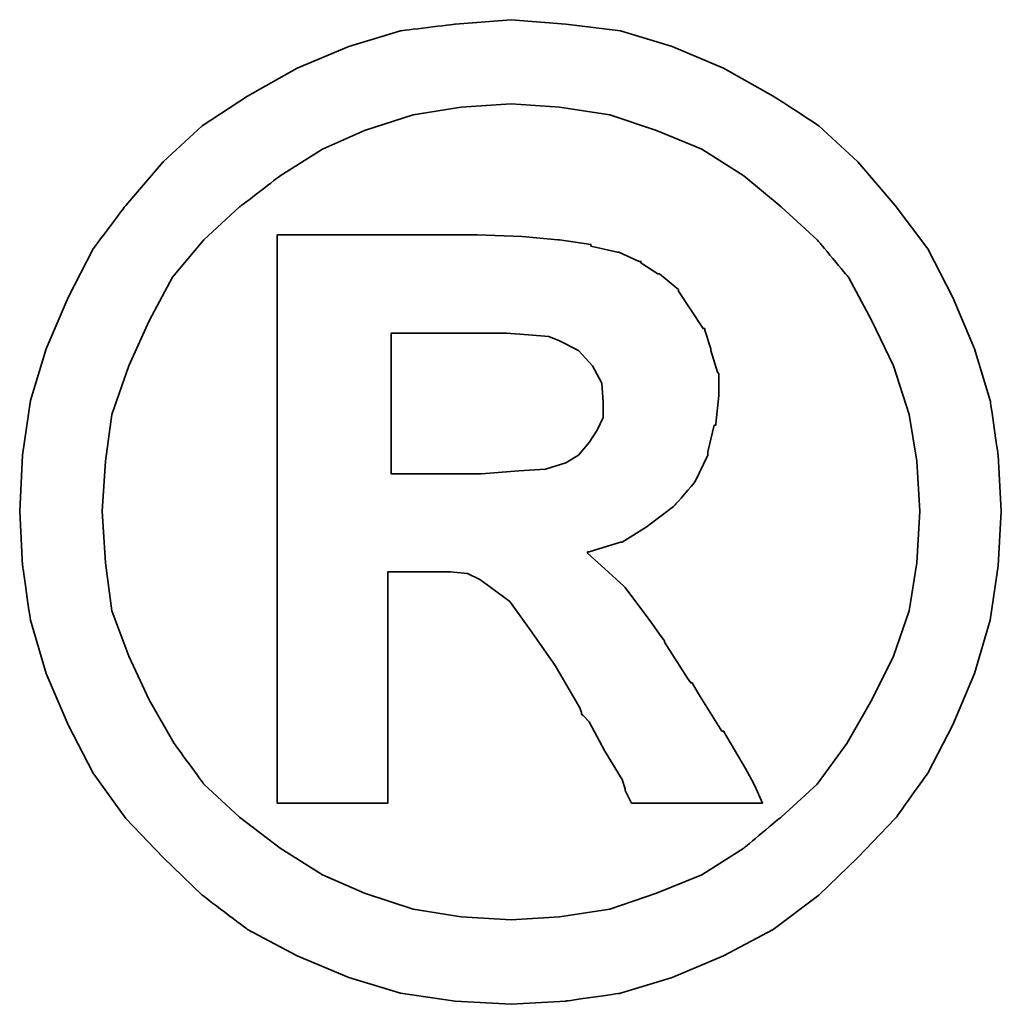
# Model space of a CAD drawing. Header units: inches. Extents: x 3 to 196, y 54 to 140.
# Tile 54 of 55: x 163.306 to 163.918, y 99.725 to 100.339. Entities that reach past the tile are written whole.
import ezdxf

# ---------------------------------------------------------------- set-up
doc = ezdxf.new("R2010")
doc.units = ezdxf.units.IN
doc.header["$LTSCALE"] = 0.1
doc.layers.add('DIM', color=4, linetype='Continuous')
doc.layers.add('layer 1', color=7, linetype='Continuous')

# ---------------------------------------------------------------- blocks, each defined once
blk = doc.blocks.new('TBI MOTION logo(完整正式版)')
at = {"layer": 'layer 1', "color": 22, "lineweight": 35}
for points, knots in [([(81.20634, 4.98624), (81.20634, 4.98624), (81.18649, 5.32862), (81.18649, 5.32862), (81.18649, 5.32862), (81.18649, 5.32862), (81.13886, 5.66206), (81.13886, 5.66206), (81.13886, 5.66206), (81.13886, 5.66206), (81.04359, 5.97764), (81.04359, 5.97764), (81.04359, 5.97764), (81.04359, 5.97764), (80.91061, 6.29124), (80.91061, 6.29124), (80.91061, 6.29124), (80.91061, 6.29124), (80.75778, 6.58697), (80.75778, 6.58697), (80.75778, 6.58697), (80.75778, 6.58697), (80.5593, 6.85294), (80.5593, 6.85294), (80.5593, 6.85294), (80.5593, 6.85294), (80.33105, 7.1189), (80.33105, 7.1189), (80.33105, 7.1189), (80.33105, 7.1189), (80.09287, 7.33921), (80.09287, 7.33921), (80.09287, 7.33921), (80.09287, 7.33921), (79.815, 7.51982), (79.815, 7.51982), (79.815, 7.51982), (79.815, 7.51982), (79.51133, 7.69051), (79.51133, 7.69051), (79.51133, 7.69051), (79.51133, 7.69051), (79.19773, 7.8235), (79.19773, 7.8235), (79.19773, 7.8235), (79.19773, 7.8235), (78.88215, 7.91877), (78.88215, 7.91877), (78.88215, 7.91877), (78.88215, 7.91877), (78.54871, 7.95846), (78.54871, 7.95846), (78.54871, 7.95846), (78.54871, 7.95846), (78.21526, 7.98625), (78.21526, 7.98625), (78.21526, 7.98625), (78.21526, 7.98625), (77.87388, 7.95846), (77.87388, 7.95846), (77.87388, 7.95846), (77.87388, 7.95846), (77.54044, 7.91877), (77.54044, 7.91877), (77.54044, 7.91877), (77.54044, 7.91877), (77.22485, 7.8235), (77.22485, 7.8235), (77.22485, 7.8235), (77.22485, 7.8235), (76.91027, 7.69051), (76.91027, 7.69051), (76.91027, 7.69051), (76.91027, 7.69051), (76.6056, 7.51982), (76.6056, 7.51982), (76.6056, 7.51982), (76.6056, 7.51982), (76.32972, 7.33921), (76.32972, 7.33921), (76.32972, 7.33921), (76.32972, 7.33921), (76.09154, 7.1189), (76.09154, 7.1189), (76.09154, 7.1189), (76.09154, 7.1189), (75.86329, 6.85294), (75.86329, 6.85294), (75.86329, 6.85294), (75.86329, 6.85294), (75.66382, 6.58697), (75.66382, 6.58697), (75.66382, 6.58697), (75.66382, 6.58697), (75.51099, 6.29124), (75.51099, 6.29124), (75.51099, 6.29124), (75.51099, 6.29124), (75.37702, 5.97764), (75.37702, 5.97764), (75.37702, 5.97764), (75.37702, 5.97764), (75.28175, 5.66206), (75.28175, 5.66206), (75.28175, 5.66206), (75.28175, 5.66206), (75.23411, 5.32862), (75.23411, 5.32862), (75.23411, 5.32862), (75.23411, 5.32862), (75.21625, 4.98624), (75.21625, 4.98624), (75.21625, 4.98624), (75.21625, 4.98624), (75.23411, 4.6528), (75.23411, 4.6528), (75.23411, 4.6528), (75.23411, 4.6528), (75.28175, 4.32035), (75.28175, 4.32035), (75.28175, 4.32035), (75.28175, 4.32035), (75.37702, 3.99583), (75.37702, 3.99583), (75.37702, 3.99583), (75.37702, 3.99583), (75.51099, 3.68224), (75.51099, 3.68224), (75.51099, 3.68224), (75.51099, 3.68224), (75.66382, 3.38749), (75.66382, 3.38749), (75.66382, 3.38749), (75.66382, 3.38749), (75.86329, 3.10963), (75.86329, 3.10963), (75.86329, 3.10963), (75.86329, 3.10963), (76.09154, 2.87145), (76.09154, 2.87145), (76.09154, 2.87145), (76.09154, 2.87145), (76.32972, 2.6432), (76.32972, 2.6432), (76.32972, 2.6432), (76.32972, 2.6432), (76.6056, 2.43381), (76.6056, 2.43381), (76.6056, 2.43381), (76.6056, 2.43381), (76.91027, 2.27205), (76.91027, 2.27205), (76.91027, 2.27205), (76.91027, 2.27205), (77.22485, 2.13906), (77.22485, 2.13906), (77.22485, 2.13906), (77.22485, 2.13906), (77.54044, 2.0438), (77.54044, 2.0438), (77.54044, 2.0438), (77.54044, 2.0438), (77.87388, 1.99616), (77.87388, 1.99616), (77.87388, 1.99616), (77.87388, 1.99616), (78.21526, 1.97631), (78.21526, 1.97631), (78.21526, 1.97631), (78.21526, 1.97631), (78.54871, 1.99616), (78.54871, 1.99616), (78.54871, 1.99616), (78.54871, 1.99616), (78.88215, 2.0438), (78.88215, 2.0438), (78.88215, 2.0438), (78.88215, 2.0438), (79.19773, 2.13906), (79.19773, 2.13906), (79.19773, 2.13906), (79.19773, 2.13906), (79.51133, 2.27205), (79.51133, 2.27205), (79.51133, 2.27205), (79.51133, 2.27205), (79.815, 2.43381), (79.815, 2.43381), (79.815, 2.43381), (79.815, 2.43381), (80.09287, 2.6432), (80.09287, 2.6432), (80.09287, 2.6432), (80.09287, 2.6432), (80.33105, 2.87145), (80.33105, 2.87145), (80.33105, 2.87145), (80.33105, 2.87145), (80.5593, 3.10963), (80.5593, 3.10963), (80.5593, 3.10963), (80.5593, 3.10963), (80.75778, 3.38749), (80.75778, 3.38749), (80.75778, 3.38749), (80.75778, 3.38749), (80.91061, 3.68224), (80.91061, 3.68224), (80.91061, 3.68224), (80.91061, 3.68224), (81.04359, 3.99583), (81.04359, 3.99583), (81.04359, 3.99583), (81.04359, 3.99583), (81.13886, 4.32035), (81.13886, 4.32035), (81.13886, 4.32035), (81.13886, 4.32035), (81.18649, 4.6528), (81.18649, 4.6528), (81.18649, 4.6528), (81.18649, 4.6528), (81.20634, 4.98624), (81.20634, 4.98624)], [0, 0, 0, 0, 0.0178571, 0.0178571, 0.0178571, 0.0178572, 0.0357143, 0.0357143, 0.0357143, 0.0357143, 0.0535714, 0.0535714, 0.0535714, 0.0535714, 0.0714286, 0.0714286, 0.0714286, 0.0714286, 0.0892857, 0.0892857, 0.0892857, 0.0892857, 0.1071429, 0.1071429, 0.1071429, 0.1071429, 0.125, 0.125, 0.125, 0.125, 0.1428571, 0.1428571, 0.1428571, 0.1428572, 0.1607143, 0.1607143, 0.1607143, 0.1607143, 0.1785714, 0.1785714, 0.1785714, 0.1785714, 0.1964286, 0.1964286, 0.1964286, 0.1964286, 0.2142857, 0.2142857, 0.2142857, 0.2142857, 0.2321429, 0.2321429, 0.2321429, 0.2321429, 0.25, 0.25, 0.25, 0.25, 0.2678571, 0.2678571, 0.2678571, 0.2678572, 0.2857143, 0.2857143, 0.2857143, 0.2857143, 0.3035714, 0.3035714, 0.3035714, 0.3035714, 0.3214286, 0.3214286, 0.3214286, 0.3214286, 0.3392857, 0.3392857, 0.3392857, 0.3392857, 0.3571429, 0.3571429, 0.3571429, 0.3571429, 0.375, 0.375, 0.375, 0.375, 0.3928571, 0.3928571, 0.3928571, 0.3928572, 0.4107143, 0.4107143, 0.4107143, 0.4107143, 0.4285714, 0.4285714, 0.4285714, 0.4285714, 0.4464286, 0.4464286, 0.4464286, 0.4464286, 0.4642857, 0.4642857, 0.4642857, 0.4642857, 0.4821429, 0.4821429, 0.4821429, 0.4821429, 0.5, 0.5, 0.5, 0.5, 0.5178571, 0.5178571, 0.5178571, 0.5178572, 0.5357143, 0.5357143, 0.5357143, 0.5357143, 0.5535714, 0.5535714, 0.5535714, 0.5535714, 0.5714286, 0.5714286, 0.5714286, 0.5714286, 0.5892857, 0.5892857, 0.5892857, 0.5892857, 0.6071429, 0.6071429, 0.6071429, 0.6071429, 0.625, 0.625, 0.625, 0.625, 0.6428571, 0.6428571, 0.6428571, 0.6428572, 0.6607143, 0.6607143, 0.6607143, 0.6607143, 0.6785714, 0.6785714, 0.6785714, 0.6785714, 0.6964286, 0.6964286, 0.6964286, 0.6964286, 0.7142857, 0.7142857, 0.7142857, 0.7142857, 0.7321429, 0.7321429, 0.7321429, 0.7321429, 0.75, 0.75, 0.75, 0.75, 0.7678571, 0.7678571, 0.7678571, 0.7678572, 0.7857143, 0.7857143, 0.7857143, 0.7857143, 0.8035714, 0.8035714, 0.8035714, 0.8035714, 0.8214286, 0.8214286, 0.8214286, 0.8214286, 0.8392857, 0.8392857, 0.8392857, 0.8392857, 0.8571429, 0.8571429, 0.8571429, 0.8571429, 0.875, 0.875, 0.875, 0.875, 0.8928571, 0.8928571, 0.8928571, 0.8928572, 0.9107143, 0.9107143, 0.9107143, 0.9107143, 0.9285714, 0.9285714, 0.9285714, 0.9285714, 0.9464286, 0.9464286, 0.9464286, 0.9464286, 0.9642857, 0.9642857, 0.9642857, 0.9642857, 0.9821429, 0.9821429, 0.9821429, 0.9821429, 1, 1, 1, 1]), ([(80.71014, 4.98624), (80.71014, 4.98624), (80.69129, 5.29091), (80.69129, 5.29091), (80.69129, 5.29091), (80.69129, 5.29091), (80.64464, 5.57672), (80.64464, 5.57672), (80.64464, 5.57672), (80.64464, 5.57672), (80.54937, 5.87245), (80.54937, 5.87245), (80.54937, 5.87245), (80.54937, 5.87245), (80.41639, 6.14833), (80.41639, 6.14833), (80.41639, 6.14833), (80.41639, 6.14833), (80.27349, 6.41429), (80.27349, 6.41429), (80.27349, 6.41429), (80.27349, 6.41429), (80.08295, 6.64255), (80.08295, 6.64255), (80.08295, 6.64255), (80.08295, 6.64255), (79.86264, 6.84301), (79.86264, 6.84301), (79.86264, 6.84301), (79.86264, 6.84301), (79.63439, 7.03355), (79.63439, 7.03355), (79.63439, 7.03355), (79.63439, 7.03355), (79.37835, 7.1963), (79.37835, 7.1963), (79.37835, 7.1963), (79.37835, 7.1963), (79.10246, 7.30944), (79.10246, 7.30944), (79.10246, 7.30944), (79.10246, 7.30944), (78.81665, 7.40471), (78.81665, 7.40471), (78.81665, 7.40471), (78.81665, 7.40471), (78.511, 7.45234), (78.511, 7.45234), (78.511, 7.45234), (78.511, 7.45234), (78.21526, 7.47219), (78.21526, 7.47219), (78.21526, 7.47219), (78.21526, 7.47219), (77.9106, 7.45234), (77.9106, 7.45234), (77.9106, 7.45234), (77.9106, 7.45234), (77.61685, 7.40471), (77.61685, 7.40471), (77.61685, 7.40471), (77.61685, 7.40471), (77.32012, 7.30944), (77.32012, 7.30944), (77.32012, 7.30944), (77.32012, 7.30944), (77.06309, 7.1963), (77.06309, 7.1963), (77.06309, 7.1963), (77.06309, 7.1963), (76.80606, 7.03355), (76.80606, 7.03355), (76.80606, 7.03355), (76.80606, 7.03355), (76.55797, 6.84301), (76.55797, 6.84301), (76.55797, 6.84301), (76.55797, 6.84301), (76.34063, 6.64255), (76.34063, 6.64255), (76.34063, 6.64255), (76.34063, 6.64255), (76.1491, 6.41429), (76.1491, 6.41429), (76.1491, 6.41429), (76.1491, 6.41429), (76.0062, 6.14833), (76.0062, 6.14833), (76.0062, 6.14833), (76.0062, 6.14833), (75.88314, 5.87245), (75.88314, 5.87245), (75.88314, 5.87245), (75.88314, 5.87245), (75.77794, 5.57672), (75.77794, 5.57672), (75.77794, 5.57672), (75.77794, 5.57672), (75.73924, 5.29091), (75.73924, 5.29091), (75.73924, 5.29091), (75.73924, 5.29091), (75.72039, 4.98624), (75.72039, 4.98624), (75.72039, 4.98624), (75.72039, 4.98624), (75.73924, 4.67165), (75.73924, 4.67165), (75.73924, 4.67165), (75.73924, 4.67165), (75.77794, 4.37791), (75.77794, 4.37791), (75.77794, 4.37791), (75.77794, 4.37791), (75.88314, 4.10102), (75.88314, 4.10102), (75.88314, 4.10102), (75.88314, 4.10102), (76.0062, 3.83407), (76.0062, 3.83407), (76.0062, 3.83407), (76.0062, 3.83407), (76.15902, 3.56811), (76.15902, 3.56811), (76.15902, 3.56811), (76.15902, 3.56811), (76.34063, 3.32001), (76.34063, 3.32001), (76.34063, 3.32001), (76.34063, 3.32001), (76.55797, 3.11955), (76.55797, 3.11955), (76.55797, 3.11955), (76.55797, 3.11955), (76.80606, 2.92901), (76.80606, 2.92901), (76.80606, 2.92901), (76.80606, 2.92901), (77.06309, 2.76725), (77.06309, 2.76725), (77.06309, 2.76725), (77.06309, 2.76725), (77.32012, 2.65412), (77.32012, 2.65412), (77.32012, 2.65412), (77.32012, 2.65412), (77.61685, 2.55786), (77.61685, 2.55786), (77.61685, 2.55786), (77.61685, 2.55786), (77.9106, 2.51022), (77.9106, 2.51022), (77.9106, 2.51022), (77.9106, 2.51022), (78.21526, 2.49137), (78.21526, 2.49137), (78.21526, 2.49137), (78.21526, 2.49137), (78.511, 2.51022), (78.511, 2.51022), (78.511, 2.51022), (78.511, 2.51022), (78.81665, 2.55786), (78.81665, 2.55786), (78.81665, 2.55786), (78.81665, 2.55786), (79.10246, 2.65412), (79.10246, 2.65412), (79.10246, 2.65412), (79.10246, 2.65412), (79.37835, 2.76725), (79.37835, 2.76725), (79.37835, 2.76725), (79.37835, 2.76725), (79.63439, 2.92901), (79.63439, 2.92901), (79.63439, 2.92901), (79.63439, 2.92901), (79.86264, 3.11955), (79.86264, 3.11955), (79.86264, 3.11955), (79.86264, 3.11955), (80.08295, 3.32001), (80.08295, 3.32001), (80.08295, 3.32001), (80.08295, 3.32001), (80.26356, 3.56811), (80.26356, 3.56811), (80.26356, 3.56811), (80.26356, 3.56811), (80.41639, 3.83407), (80.41639, 3.83407), (80.41639, 3.83407), (80.41639, 3.83407), (80.54937, 4.10102), (80.54937, 4.10102), (80.54937, 4.10102), (80.54937, 4.10102), (80.64464, 4.37791), (80.64464, 4.37791), (80.64464, 4.37791), (80.64464, 4.37791), (80.69129, 4.67165), (80.69129, 4.67165), (80.69129, 4.67165), (80.69129, 4.67165), (80.71014, 4.98624), (80.71014, 4.98624)], [0, 0, 0, 0, 0.0192308, 0.0192308, 0.0192308, 0.0192308, 0.0384615, 0.0384615, 0.0384615, 0.0384615, 0.0576923, 0.0576923, 0.0576923, 0.0576923, 0.0769231, 0.0769231, 0.0769231, 0.0769231, 0.0961538, 0.0961538, 0.0961538, 0.0961539, 0.1153846, 0.1153846, 0.1153846, 0.1153846, 0.1346154, 0.1346154, 0.1346154, 0.1346154, 0.1538462, 0.1538462, 0.1538462, 0.1538462, 0.1730769, 0.1730769, 0.1730769, 0.1730769, 0.1923077, 0.1923077, 0.1923077, 0.1923077, 0.2115385, 0.2115385, 0.2115385, 0.2115385, 0.2307692, 0.2307692, 0.2307692, 0.2307692, 0.25, 0.25, 0.25, 0.25, 0.2692308, 0.2692308, 0.2692308, 0.2692308, 0.2884615, 0.2884615, 0.2884615, 0.2884615, 0.3076923, 0.3076923, 0.3076923, 0.3076923, 0.3269231, 0.3269231, 0.3269231, 0.3269231, 0.3461538, 0.3461538, 0.3461538, 0.3461539, 0.3653846, 0.3653846, 0.3653846, 0.3653846, 0.3846154, 0.3846154, 0.3846154, 0.3846154, 0.4038462, 0.4038462, 0.4038462, 0.4038462, 0.4230769, 0.4230769, 0.4230769, 0.4230769, 0.4423077, 0.4423077, 0.4423077, 0.4423077, 0.4615385, 0.4615385, 0.4615385, 0.4615385, 0.4807692, 0.4807692, 0.4807692, 0.4807692, 0.5, 0.5, 0.5, 0.5, 0.5192308, 0.5192308, 0.5192308, 0.5192308, 0.5384615, 0.5384615, 0.5384615, 0.5384615, 0.5576923, 0.5576923, 0.5576923, 0.5576923, 0.5769231, 0.5769231, 0.5769231, 0.5769231, 0.5961538, 0.5961538, 0.5961538, 0.5961539, 0.6153846, 0.6153846, 0.6153846, 0.6153846, 0.6346154, 0.6346154, 0.6346154, 0.6346154, 0.6538462, 0.6538462, 0.6538462, 0.6538462, 0.6730769, 0.6730769, 0.6730769, 0.6730769, 0.6923077, 0.6923077, 0.6923077, 0.6923077, 0.7115385, 0.7115385, 0.7115385, 0.7115385, 0.7307692, 0.7307692, 0.7307692, 0.7307692, 0.75, 0.75, 0.75, 0.75, 0.7692308, 0.7692308, 0.7692308, 0.7692308, 0.7884615, 0.7884615, 0.7884615, 0.7884615, 0.8076923, 0.8076923, 0.8076923, 0.8076923, 0.8269231, 0.8269231, 0.8269231, 0.8269231, 0.8461538, 0.8461538, 0.8461538, 0.8461539, 0.8653846, 0.8653846, 0.8653846, 0.8653846, 0.8846154, 0.8846154, 0.8846154, 0.8846154, 0.9038462, 0.9038462, 0.9038462, 0.9038462, 0.9230769, 0.9230769, 0.9230769, 0.9230769, 0.9423077, 0.9423077, 0.9423077, 0.9423077, 0.9615385, 0.9615385, 0.9615385, 0.9615385, 0.9807692, 0.9807692, 0.9807692, 0.9807692, 1, 1, 1, 1]), ([(76.78721, 3.2823), (76.78721, 3.2823), (76.78721, 3.32001), (76.78721, 3.32001), (76.78721, 3.32001), (76.78721, 3.32001), (76.78721, 3.42422), (76.78721, 3.42422), (76.78721, 3.42422), (76.78721, 3.42422), (76.78721, 3.59689), (76.78721, 3.59689), (76.78721, 3.59689), (76.78721, 3.59689), (76.78721, 3.80529), (76.78721, 3.80529), (76.78721, 3.80529), (76.78721, 3.80529), (76.78721, 4.0524), (76.78721, 4.0524), (76.78721, 4.0524), (76.78721, 4.0524), (76.78721, 4.32035), (76.78721, 4.32035), (76.78721, 4.32035), (76.78721, 4.32035), (76.78721, 4.92868), (76.78721, 4.92868), (76.78721, 4.92868), (76.78721, 4.92868), (76.78721, 5.53801), (76.78721, 5.53801), (76.78721, 5.53801), (76.78721, 5.53801), (76.78721, 5.82482), (76.78721, 5.82482), (76.78721, 5.82482), (76.78721, 5.82482), (76.78721, 6.07291), (76.78721, 6.07291), (76.78721, 6.07291), (76.78721, 6.07291), (76.78721, 6.30017), (76.78721, 6.30017), (76.78721, 6.30017), (76.78721, 6.30017), (76.78721, 6.45399), (76.78721, 6.45399), (76.78721, 6.45399), (76.78721, 6.45399), (76.78721, 6.5572), (76.78721, 6.5572), (76.78721, 6.5572), (76.78721, 6.5572), (76.78721, 6.59689), (76.78721, 6.59689), (76.78721, 6.59689), (76.78721, 6.59689), (76.78721, 6.67232), (76.78721, 6.67232), (76.78721, 6.67232), (76.78721, 6.67232), (76.8537, 6.67232), (76.8537, 6.67232), (76.8537, 6.67232), (76.8537, 6.67232), (76.87355, 6.67232), (76.87355, 6.67232), (76.87355, 6.67232), (76.87355, 6.67232), (76.91027, 6.67232), (76.91027, 6.67232), (76.91027, 6.67232), (76.91027, 6.67232), (77.04424, 6.67232), (77.04424, 6.67232), (77.04424, 6.67232), (77.04424, 6.67232), (77.22485, 6.67232), (77.22485, 6.67232), (77.22485, 6.67232), (77.22485, 6.67232), (77.43524, 6.67232), (77.43524, 6.67232), (77.43524, 6.67232), (77.43524, 6.67232), (77.65357, 6.67232), (77.65357, 6.67232), (77.65357, 6.67232), (77.65357, 6.67232), (77.82625, 6.67232), (77.82625, 6.67232), (77.82625, 6.67232), (77.82625, 6.67232), (77.94037, 6.67232), (77.94037, 6.67232), (77.94037, 6.67232), (77.94037, 6.67232), (77.97709, 6.67232), (77.97709, 6.67232), (77.97709, 6.67232), (77.97709, 6.67232), (77.99694, 6.67232), (77.99694, 6.67232), (77.99694, 6.67232), (77.99694, 6.67232), (78.00686, 6.67232), (78.00686, 6.67232), (78.00686, 6.67232), (78.00686, 6.67232), (78.28275, 6.6624), (78.28275, 6.6624), (78.28275, 6.6624), (78.28275, 6.6624), (78.50107, 6.64255), (78.50107, 6.64255), (78.50107, 6.64255), (78.50107, 6.64255), (78.511, 6.64255), (78.511, 6.64255), (78.511, 6.64255), (78.511, 6.64255), (78.70154, 6.61476), (78.70154, 6.61476), (78.70154, 6.61476), (78.70154, 6.61476), (78.70154, 6.60483), (78.70154, 6.60483), (78.70154, 6.60483), (78.70154, 6.60483), (78.86429, 6.56713), (78.86429, 6.56713), (78.86429, 6.56713), (78.86429, 6.56713), (78.87223, 6.56713), (78.87223, 6.56713), (78.87223, 6.56713), (78.87223, 6.56713), (78.99727, 6.51056), (78.99727, 6.51056), (78.99727, 6.51056), (78.99727, 6.51056), (79.00719, 6.51056), (79.00719, 6.51056), (79.00719, 6.51056), (79.00719, 6.51056), (79.00719, 6.50162), (79.00719, 6.50162), (79.00719, 6.50162), (79.00719, 6.50162), (79.1104, 6.43415), (79.1104, 6.43415), (79.1104, 6.43415), (79.1104, 6.43415), (79.12132, 6.43415), (79.12132, 6.43415), (79.12132, 6.43415), (79.12132, 6.43415), (79.22552, 6.34781), (79.22552, 6.34781), (79.22552, 6.34781), (79.22552, 6.34781), (79.23544, 6.33888), (79.23544, 6.33888), (79.23544, 6.33888), (79.23544, 6.33888), (79.23544, 6.32895), (79.23544, 6.32895), (79.23544, 6.32895), (79.23544, 6.32895), (79.31087, 6.21483), (79.31087, 6.21483), (79.31087, 6.21483), (79.31087, 6.21483), (79.38629, 6.1007), (79.38629, 6.1007), (79.38629, 6.1007), (79.38629, 6.1007), (79.3972, 6.1007), (79.3972, 6.1007), (79.3972, 6.1007), (79.3972, 6.1007), (79.3972, 6.09078), (79.3972, 6.09078), (79.3972, 6.09078), (79.3972, 6.09078), (79.43392, 5.97764), (79.43392, 5.97764), (79.43392, 5.97764), (79.43392, 5.97764), (79.43392, 5.96772), (79.43392, 5.96772), (79.43392, 5.96772), (79.43392, 5.96772), (79.47362, 5.83474), (79.47362, 5.83474), (79.47362, 5.83474), (79.47362, 5.83474), (79.48156, 5.82482), (79.48156, 5.82482), (79.48156, 5.82482), (79.48156, 5.82482), (79.48156, 5.69977), (79.48156, 5.69977), (79.48156, 5.69977), (79.48156, 5.69977), (79.48156, 5.69183), (79.48156, 5.69183), (79.48156, 5.69183), (79.48156, 5.69183), (79.4637, 5.51915), (79.4637, 5.51915), (79.4637, 5.51915), (79.4637, 5.51915), (79.4637, 5.51122), (79.4637, 5.51122), (79.4637, 5.51122), (79.4637, 5.51122), (79.45377, 5.51122), (79.45377, 5.51122), (79.45377, 5.51122), (79.45377, 5.51122), (79.41507, 5.34847), (79.41507, 5.34847), (79.41507, 5.34847), (79.41507, 5.34847), (79.41507, 5.33854), (79.41507, 5.33854), (79.41507, 5.33854), (79.41507, 5.33854), (79.41507, 5.32862), (79.41507, 5.32862), (79.41507, 5.32862), (79.41507, 5.32862), (79.33865, 5.16785), (79.33865, 5.16785), (79.33865, 5.16785), (79.33865, 5.16785), (79.33071, 5.15693), (79.33071, 5.15693), (79.33071, 5.15693), (79.33071, 5.15693), (79.2156, 5.02495), (79.2156, 5.02495), (79.2156, 5.02495), (79.2156, 5.02495), (79.20567, 5.01502), (79.20567, 5.01502), (79.20567, 5.01502), (79.20567, 5.01502), (79.05483, 4.89991), (79.05483, 4.89991), (79.05483, 4.89991), (79.05483, 4.89991), (79.04491, 4.89197), (79.04491, 4.89197), (79.04491, 4.89197), (79.04491, 4.89197), (78.89208, 4.7967), (78.89208, 4.7967), (78.89208, 4.7967), (78.89208, 4.7967), (78.88215, 4.7967), (78.88215, 4.7967), (78.88215, 4.7967), (78.88215, 4.7967), (78.69161, 4.73913), (78.69161, 4.73913), (78.69161, 4.73913), (78.69161, 4.73913), (78.68169, 4.73913), (78.68169, 4.73913), (78.68169, 4.73913), (78.68169, 4.73913), (78.68169, 4.72921), (78.68169, 4.72921), (78.68169, 4.72921), (78.68169, 4.72921), (78.78688, 4.63394), (78.78688, 4.63394), (78.78688, 4.63394), (78.78688, 4.63394), (78.902, 4.52875), (78.902, 4.52875), (78.902, 4.52875), (78.902, 4.52875), (78.91093, 4.52081), (78.91093, 4.52081), (78.91093, 4.52081), (78.91093, 4.52081), (79.02506, 4.36798), (79.02506, 4.36798), (79.02506, 4.36798), (79.02506, 4.36798), (79.1501, 4.1953), (79.1501, 4.1953), (79.1501, 4.1953), (79.1501, 4.1953), (79.1501, 4.18736), (79.1501, 4.18736), (79.1501, 4.18736), (79.1501, 4.18736), (79.29201, 3.96705), (79.29201, 3.96705), (79.29201, 3.96705), (79.29201, 3.96705), (79.31087, 3.93828), (79.31087, 3.93828), (79.31087, 3.93828), (79.31087, 3.93828), (79.32079, 3.93828), (79.32079, 3.93828), (79.32079, 3.93828), (79.32079, 3.93828), (79.3585, 3.87178), (79.3585, 3.87178), (79.3585, 3.87178), (79.3585, 3.87178), (79.50141, 3.64353), (79.50141, 3.64353), (79.50141, 3.64353), (79.50141, 3.64353), (79.51133, 3.64353), (79.51133, 3.64353), (79.51133, 3.64353), (79.51133, 3.64353), (79.64431, 3.41528), (79.64431, 3.41528), (79.64431, 3.41528), (79.64431, 3.41528), (79.68202, 3.3478), (79.68202, 3.3478), (79.68202, 3.3478), (79.68202, 3.3478), (79.70187, 3.31009), (79.70187, 3.31009), (79.70187, 3.31009), (79.70187, 3.31009), (79.7495, 3.2049), (79.7495, 3.2049), (79.7495, 3.2049), (79.7495, 3.2049), (79.64431, 3.2049), (79.64431, 3.2049), (79.64431, 3.2049), (79.64431, 3.2049), (79.62546, 3.2049), (79.62546, 3.2049), (79.62546, 3.2049), (79.62546, 3.2049), (79.53912, 3.2049), (79.53912, 3.2049), (79.53912, 3.2049), (79.53912, 3.2049), (79.31087, 3.2049), (79.31087, 3.2049), (79.31087, 3.2049), (79.31087, 3.2049), (79.08262, 3.2049), (79.08262, 3.2049), (79.08262, 3.2049), (79.08262, 3.2049), (79.00719, 3.2049), (79.00719, 3.2049), (79.00719, 3.2049), (79.00719, 3.2049), (78.98735, 3.2049), (78.98735, 3.2049), (78.98735, 3.2049), (78.98735, 3.2049), (78.94964, 3.2049), (78.94964, 3.2049), (78.94964, 3.2049), (78.94964, 3.2049), (78.92979, 3.24459), (78.92979, 3.24459), (78.92979, 3.24459), (78.92979, 3.24459), (78.91093, 3.2823), (78.91093, 3.2823), (78.91093, 3.2823), (78.91093, 3.2823), (78.91093, 3.29223), (78.91093, 3.29223), (78.91093, 3.29223), (78.91093, 3.29223), (78.89208, 3.3478), (78.89208, 3.3478), (78.89208, 3.3478), (78.89208, 3.3478), (78.78688, 3.52048), (78.78688, 3.52048), (78.78688, 3.52048), (78.78688, 3.52048), (78.69161, 3.7001), (78.69161, 3.7001), (78.69161, 3.7001), (78.69161, 3.7001), (78.6539, 3.7388), (78.6539, 3.7388), (78.6539, 3.7388), (78.6539, 3.7388), (78.64398, 3.74873), (78.64398, 3.74873), (78.64398, 3.74873), (78.64398, 3.74873), (78.64398, 3.75766), (78.64398, 3.75766), (78.64398, 3.75766), (78.64398, 3.75766), (78.63405, 3.78644), (78.63405, 3.78644), (78.63405, 3.78644), (78.63405, 3.78644), (78.48321, 4.04347), (78.48321, 4.04347), (78.48321, 4.04347), (78.48321, 4.04347), (78.33038, 4.2618), (78.33038, 4.2618), (78.33038, 4.2618), (78.33038, 4.2618), (78.20732, 4.43447), (78.20732, 4.43447), (78.20732, 4.43447), (78.20732, 4.43447), (78.09221, 4.52081), (78.09221, 4.52081), (78.09221, 4.52081), (78.09221, 4.52081), (78.02472, 4.56845), (78.02472, 4.56845), (78.02472, 4.56845), (78.02472, 4.56845), (77.9493, 4.60616), (77.9493, 4.60616), (77.9493, 4.60616), (77.9493, 4.60616), (77.8451, 4.61608), (77.8451, 4.61608), (77.8451, 4.61608), (77.8451, 4.61608), (77.71113, 4.61608), (77.71113, 4.61608), (77.71113, 4.61608), (77.71113, 4.61608), (77.69128, 4.61608), (77.69128, 4.61608), (77.69128, 4.61608), (77.69128, 4.61608), (77.67342, 4.61608), (77.67342, 4.61608), (77.67342, 4.61608), (77.67342, 4.61608), (77.5583, 4.61608), (77.5583, 4.61608), (77.5583, 4.61608), (77.5583, 4.61608), (77.46303, 4.61608), (77.46303, 4.61608), (77.46303, 4.61608), (77.46303, 4.61608), (77.46303, 4.54761), (77.46303, 4.54761), (77.46303, 4.54761), (77.46303, 4.54761), (77.46303, 4.47318), (77.46303, 4.47318), (77.46303, 4.47318), (77.46303, 4.47318), (77.46303, 4.24294), (77.46303, 4.24294), (77.46303, 4.24294), (77.46303, 4.24294), (77.46303, 3.99583), (77.46303, 3.99583), (77.46303, 3.99583), (77.46303, 3.99583), (77.46303, 3.72888), (77.46303, 3.72888), (77.46303, 3.72888), (77.46303, 3.72888), (77.46303, 3.51055), (77.46303, 3.51055), (77.46303, 3.51055), (77.46303, 3.51055), (77.46303, 3.42422), (77.46303, 3.42422), (77.46303, 3.42422), (77.46303, 3.42422), (77.46303, 3.35773), (77.46303, 3.35773), (77.46303, 3.35773), (77.46303, 3.35773), (77.46303, 3.30017), (77.46303, 3.30017), (77.46303, 3.30017), (77.46303, 3.30017), (77.46303, 3.2823), (77.46303, 3.2823), (77.46303, 3.2823), (77.46303, 3.2823), (77.46303, 3.2049), (77.46303, 3.2049), (77.46303, 3.2049), (77.46303, 3.2049), (77.39753, 3.2049), (77.39753, 3.2049), (77.39753, 3.2049), (77.39753, 3.2049), (77.37768, 3.2049), (77.37768, 3.2049), (77.37768, 3.2049), (77.37768, 3.2049), (77.32012, 3.2049), (77.32012, 3.2049), (77.32012, 3.2049), (77.32012, 3.2049), (77.12165, 3.2049), (77.12165, 3.2049), (77.12165, 3.2049), (77.12165, 3.2049), (76.94897, 3.2049), (76.94897, 3.2049), (76.94897, 3.2049), (76.94897, 3.2049), (76.8924, 3.2049), (76.8924, 3.2049), (76.8924, 3.2049), (76.8924, 3.2049), (76.8537, 3.2049), (76.8537, 3.2049), (76.8537, 3.2049), (76.8537, 3.2049), (76.78721, 3.2049), (76.78721, 3.2049), (76.78721, 3.2049), (76.78721, 3.2049), (76.78721, 3.2823), (76.78721, 3.2823)], [0, 0, 0, 0, 0.0074074, 0.0074074, 0.0074074, 0.0074074, 0.0148148, 0.0148148, 0.0148148, 0.0148148, 0.0222222, 0.0222222, 0.0222222, 0.0222222, 0.0296296, 0.0296296, 0.0296296, 0.0296296, 0.037037, 0.037037, 0.037037, 0.037037, 0.0444444, 0.0444444, 0.0444444, 0.0444445, 0.0518519, 0.0518519, 0.0518519, 0.0518519, 0.0592593, 0.0592593, 0.0592593, 0.0592593, 0.0666667, 0.0666667, 0.0666667, 0.0666667, 0.0740741, 0.0740741, 0.0740741, 0.0740741, 0.0814815, 0.0814815, 0.0814815, 0.0814815, 0.0888889, 0.0888889, 0.0888889, 0.0888889, 0.0962963, 0.0962963, 0.0962963, 0.0962963, 0.1037037, 0.1037037, 0.1037037, 0.1037037, 0.1111111, 0.1111111, 0.1111111, 0.1111111, 0.1185185, 0.1185185, 0.1185185, 0.1185185, 0.1259259, 0.1259259, 0.1259259, 0.1259259, 0.1333333, 0.1333333, 0.1333333, 0.1333333, 0.1407407, 0.1407407, 0.1407407, 0.1407408, 0.1481481, 0.1481481, 0.1481481, 0.1481482, 0.1555556, 0.1555556, 0.1555556, 0.1555556, 0.162963, 0.162963, 0.162963, 0.162963, 0.1703704, 0.1703704, 0.1703704, 0.1703704, 0.1777778, 0.1777778, 0.1777778, 0.1777778, 0.1851852, 0.1851852, 0.1851852, 0.1851852, 0.1925926, 0.1925926, 0.1925926, 0.1925926, 0.2, 0.2, 0.2, 0.2, 0.2074074, 0.2074074, 0.2074074, 0.2074074, 0.2148148, 0.2148148, 0.2148148, 0.2148148, 0.2222222, 0.2222222, 0.2222222, 0.2222222, 0.2296296, 0.2296296, 0.2296296, 0.2296296, 0.237037, 0.237037, 0.237037, 0.237037, 0.2444444, 0.2444444, 0.2444444, 0.2444445, 0.2518519, 0.2518519, 0.2518519, 0.2518519, 0.2592593, 0.2592593, 0.2592593, 0.2592593, 0.2666667, 0.2666667, 0.2666667, 0.2666667, 0.2740741, 0.2740741, 0.2740741, 0.2740741, 0.2814815, 0.2814815, 0.2814815, 0.2814815, 0.2888889, 0.2888889, 0.2888889, 0.2888889, 0.2962963, 0.2962963, 0.2962963, 0.2962963, 0.3037037, 0.3037037, 0.3037037, 0.3037037, 0.3111111, 0.3111111, 0.3111111, 0.3111111, 0.3185185, 0.3185185, 0.3185185, 0.3185185, 0.3259259, 0.3259259, 0.3259259, 0.3259259, 0.3333333, 0.3333333, 0.3333333, 0.3333333, 0.3407407, 0.3407407, 0.3407407, 0.3407408, 0.3481481, 0.3481481, 0.3481481, 0.3481482, 0.3555556, 0.3555556, 0.3555556, 0.3555556, 0.362963, 0.362963, 0.362963, 0.362963, 0.3703704, 0.3703704, 0.3703704, 0.3703704, 0.3777778, 0.3777778, 0.3777778, 0.3777778, 0.3851852, 0.3851852, 0.3851852, 0.3851852, 0.3925926, 0.3925926, 0.3925926, 0.3925926, 0.4, 0.4, 0.4, 0.4, 0.4074074, 0.4074074, 0.4074074, 0.4074074, 0.4148148, 0.4148148, 0.4148148, 0.4148148, 0.4222222, 0.4222222, 0.4222222, 0.4222222, 0.4296296, 0.4296296, 0.4296296, 0.4296296, 0.437037, 0.437037, 0.437037, 0.437037, 0.4444444, 0.4444444, 0.4444444, 0.4444445, 0.4518519, 0.4518519, 0.4518519, 0.4518519, 0.4592593, 0.4592593, 0.4592593, 0.4592593, 0.4666667, 0.4666667, 0.4666667, 0.4666667, 0.4740741, 0.4740741, 0.4740741, 0.4740741, 0.4814815, 0.4814815, 0.4814815, 0.4814815, 0.4888889, 0.4888889, 0.4888889, 0.4888889, 0.4962963, 0.4962963, 0.4962963, 0.4962963, 0.5037037, 0.5037037, 0.5037037, 0.5037037, 0.5111111, 0.5111111, 0.5111111, 0.5111111, 0.5185185, 0.5185185, 0.5185185, 0.5185185, 0.5259259, 0.5259259, 0.5259259, 0.5259259, 0.5333333, 0.5333333, 0.5333333, 0.5333333, 0.5407407, 0.5407407, 0.5407407, 0.5407408, 0.5481481, 0.5481481, 0.5481481, 0.5481482, 0.5555556, 0.5555556, 0.5555556, 0.5555556, 0.562963, 0.562963, 0.562963, 0.562963, 0.5703704, 0.5703704, 0.5703704, 0.5703704, 0.5777778, 0.5777778, 0.5777778, 0.5777778, 0.5851852, 0.5851852, 0.5851852, 0.5851852, 0.5925926, 0.5925926, 0.5925926, 0.5925926, 0.6, 0.6, 0.6, 0.6, 0.6074074, 0.6074074, 0.6074074, 0.6074074, 0.6148148, 0.6148148, 0.6148148, 0.6148148, 0.6222222, 0.6222222, 0.6222222, 0.6222222, 0.6296296, 0.6296296, 0.6296296, 0.6296296, 0.637037, 0.637037, 0.637037, 0.637037, 0.6444444, 0.6444444, 0.6444444, 0.6444445, 0.6518519, 0.6518519, 0.6518519, 0.6518519, 0.6592593, 0.6592593, 0.6592593, 0.6592593, 0.6666667, 0.6666667, 0.6666667, 0.6666667, 0.6740741, 0.6740741, 0.6740741, 0.6740741, 0.6814815, 0.6814815, 0.6814815, 0.6814815, 0.6888889, 0.6888889, 0.6888889, 0.6888889, 0.6962963, 0.6962963, 0.6962963, 0.6962963, 0.7037037, 0.7037037, 0.7037037, 0.7037037, 0.7111111, 0.7111111, 0.7111111, 0.7111111, 0.7185185, 0.7185185, 0.7185185, 0.7185185, 0.7259259, 0.7259259, 0.7259259, 0.7259259, 0.7333333, 0.7333333, 0.7333333, 0.7333333, 0.7407407, 0.7407407, 0.7407407, 0.7407408, 0.7481481, 0.7481481, 0.7481481, 0.7481482, 0.7555556, 0.7555556, 0.7555556, 0.7555556, 0.762963, 0.762963, 0.762963, 0.762963, 0.7703704, 0.7703704, 0.7703704, 0.7703704, 0.7777778, 0.7777778, 0.7777778, 0.7777778, 0.7851852, 0.7851852, 0.7851852, 0.7851852, 0.7925926, 0.7925926, 0.7925926, 0.7925926, 0.8, 0.8, 0.8, 0.8, 0.8074074, 0.8074074, 0.8074074, 0.8074074, 0.8148148, 0.8148148, 0.8148148, 0.8148148, 0.8222222, 0.8222222, 0.8222222, 0.8222222, 0.8296296, 0.8296296, 0.8296296, 0.8296296, 0.837037, 0.837037, 0.837037, 0.837037, 0.8444444, 0.8444444, 0.8444444, 0.8444445, 0.8518519, 0.8518519, 0.8518519, 0.8518519, 0.8592593, 0.8592593, 0.8592593, 0.8592593, 0.8666667, 0.8666667, 0.8666667, 0.8666667, 0.8740741, 0.8740741, 0.8740741, 0.8740741, 0.8814815, 0.8814815, 0.8814815, 0.8814815, 0.8888889, 0.8888889, 0.8888889, 0.8888889, 0.8962963, 0.8962963, 0.8962963, 0.8962963, 0.9037037, 0.9037037, 0.9037037, 0.9037037, 0.9111111, 0.9111111, 0.9111111, 0.9111111, 0.9185185, 0.9185185, 0.9185185, 0.9185185, 0.9259259, 0.9259259, 0.9259259, 0.9259259, 0.9333333, 0.9333333, 0.9333333, 0.9333333, 0.9407407, 0.9407407, 0.9407407, 0.9407408, 0.9481481, 0.9481481, 0.9481481, 0.9481482, 0.9555556, 0.9555556, 0.9555556, 0.9555556, 0.962963, 0.962963, 0.962963, 0.962963, 0.9703704, 0.9703704, 0.9703704, 0.9703704, 0.9777778, 0.9777778, 0.9777778, 0.9777778, 0.9851852, 0.9851852, 0.9851852, 0.9851852, 0.9925926, 0.9925926, 0.9925926, 0.9925926, 1, 1, 1, 1]), ([(77.48288, 6.07291), (77.48288, 6.07291), (77.48288, 5.99551), (77.48288, 5.99551), (77.48288, 5.99551), (77.48288, 5.99551), (77.48288, 5.82482), (77.48288, 5.82482), (77.48288, 5.82482), (77.48288, 5.82482), (77.48288, 5.63328), (77.48288, 5.63328), (77.48288, 5.63328), (77.48288, 5.63328), (77.48288, 5.46358), (77.48288, 5.46358), (77.48288, 5.46358), (77.48288, 5.46358), (77.48288, 5.29091), (77.48288, 5.29091), (77.48288, 5.29091), (77.48288, 5.29091), (77.48288, 5.21449), (77.48288, 5.21449), (77.48288, 5.21449), (77.48288, 5.21449), (77.50074, 5.21449), (77.50074, 5.21449), (77.50074, 5.21449), (77.50074, 5.21449), (77.71113, 5.21449), (77.71113, 5.21449), (77.71113, 5.21449), (77.71113, 5.21449), (77.94037, 5.21449), (77.94037, 5.21449), (77.94037, 5.21449), (77.94037, 5.21449), (78.01579, 5.21449), (78.01579, 5.21449), (78.01579, 5.21449), (78.01579, 5.21449), (78.03465, 5.21449), (78.03465, 5.21449), (78.03465, 5.21449), (78.03465, 5.21449), (78.2629, 5.23335), (78.2629, 5.23335), (78.2629, 5.23335), (78.2629, 5.23335), (78.42565, 5.24327), (78.42565, 5.24327), (78.42565, 5.24327), (78.42565, 5.24327), (78.54871, 5.28098), (78.54871, 5.28098), (78.54871, 5.28098), (78.54871, 5.28098), (78.62611, 5.32862), (78.62611, 5.32862), (78.62611, 5.32862), (78.62611, 5.32862), (78.69161, 5.40503), (78.69161, 5.40503), (78.69161, 5.40503), (78.69161, 5.40503), (78.73925, 5.48145), (78.73925, 5.48145), (78.73925, 5.48145), (78.73925, 5.48145), (78.77696, 5.55885), (78.77696, 5.55885), (78.77696, 5.55885), (78.77696, 5.55885), (78.77696, 5.65214), (78.77696, 5.65214), (78.77696, 5.65214), (78.77696, 5.65214), (78.76902, 5.76726), (78.76902, 5.76726), (78.76902, 5.76726), (78.76902, 5.76726), (78.71146, 5.87245), (78.71146, 5.87245), (78.71146, 5.87245), (78.71146, 5.87245), (78.62611, 5.96772), (78.62611, 5.96772), (78.62611, 5.96772), (78.62611, 5.96772), (78.511, 6.02528), (78.511, 6.02528), (78.511, 6.02528), (78.511, 6.02528), (78.44451, 6.05306), (78.44451, 6.05306), (78.44451, 6.05306), (78.44451, 6.05306), (78.32046, 6.06299), (78.32046, 6.06299), (78.32046, 6.06299), (78.32046, 6.06299), (78.18748, 6.07291), (78.18748, 6.07291), (78.18748, 6.07291), (78.18748, 6.07291), (77.99694, 6.07291), (77.99694, 6.07291), (77.99694, 6.07291), (77.99694, 6.07291), (77.97709, 6.07291), (77.97709, 6.07291), (77.97709, 6.07291), (77.97709, 6.07291), (77.90167, 6.07291), (77.90167, 6.07291), (77.90167, 6.07291), (77.90167, 6.07291), (77.69128, 6.07291), (77.69128, 6.07291), (77.69128, 6.07291), (77.69128, 6.07291), (77.50074, 6.07291), (77.50074, 6.07291), (77.50074, 6.07291), (77.50074, 6.07291), (77.48288, 6.07291), (77.48288, 6.07291)], [0, 0, 0, 0, 0.03125, 0.03125, 0.03125, 0.03125, 0.0625, 0.0625, 0.0625, 0.0625, 0.09375, 0.09375, 0.09375, 0.09375, 0.125, 0.125, 0.125, 0.125, 0.15625, 0.15625, 0.15625, 0.15625, 0.1875, 0.1875, 0.1875, 0.1875, 0.21875, 0.21875, 0.21875, 0.21875, 0.25, 0.25, 0.25, 0.25, 0.28125, 0.28125, 0.28125, 0.28125, 0.3125, 0.3125, 0.3125, 0.3125, 0.34375, 0.34375, 0.34375, 0.34375, 0.375, 0.375, 0.375, 0.375, 0.40625, 0.40625, 0.40625, 0.40625, 0.4375, 0.4375, 0.4375, 0.4375, 0.46875, 0.46875, 0.46875, 0.46875, 0.5, 0.5, 0.5, 0.5, 0.53125, 0.53125, 0.53125, 0.53125, 0.5625, 0.5625, 0.5625, 0.5625, 0.59375, 0.59375, 0.59375, 0.59375, 0.625, 0.625, 0.625, 0.625, 0.65625, 0.65625, 0.65625, 0.65625, 0.6875, 0.6875, 0.6875, 0.6875, 0.71875, 0.71875, 0.71875, 0.71875, 0.75, 0.75, 0.75, 0.75, 0.78125, 0.78125, 0.78125, 0.78125, 0.8125, 0.8125, 0.8125, 0.8125, 0.84375, 0.84375, 0.84375, 0.84375, 0.875, 0.875, 0.875, 0.875, 0.90625, 0.90625, 0.90625, 0.90625, 0.9375, 0.9375, 0.9375, 0.9375, 0.96875, 0.96875, 0.96875, 0.96875, 1, 1, 1, 1])]:
    blk.add_open_spline(points, degree=3, knots=knots, dxfattribs=at)

msp = doc.modelspace()

# ---------------------------------------------------------------- block references
at = {"layer": 'DIM', "color": 7, "xscale": 0.1021636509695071, "yscale": 0.1021636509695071, "zscale": 0.1021636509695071}
msp.add_blockref('TBI MOTION logo(完整正式版)', (155.62177, 99.52292), dxfattribs=at)

doc.saveas('drawing.dxf')
